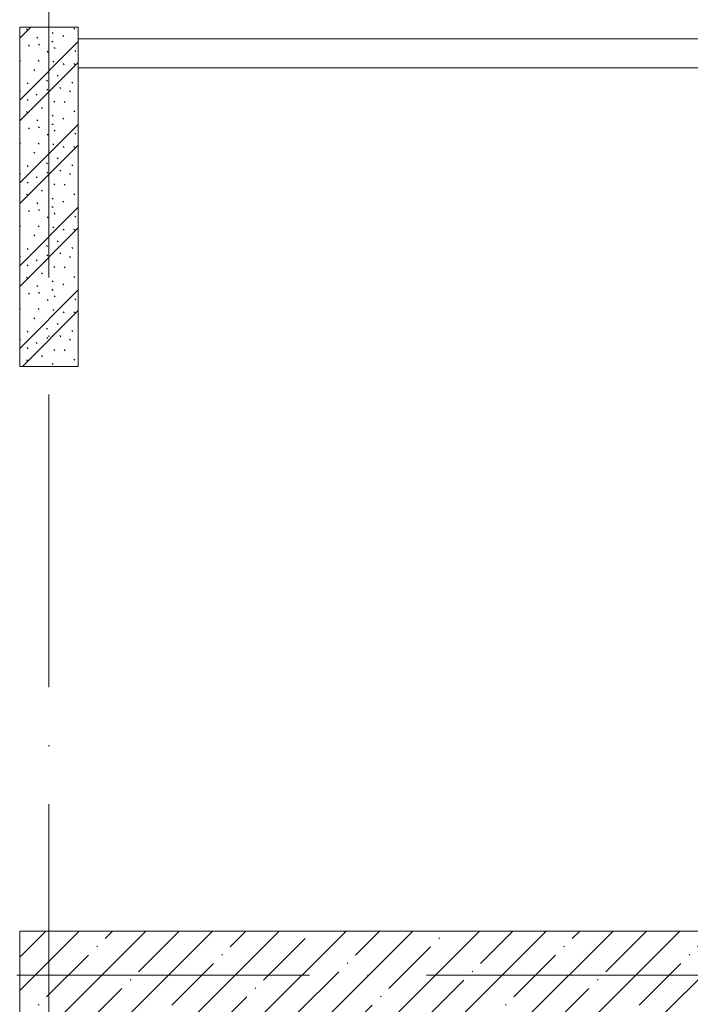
# Model space of a CAD drawing. Header units: millimetres. Extents: x -3267 to 40126, y 29201 to 102288.
# Tile 210 of 256: x 9826 to 12117, y 51319 to 54684. Entities that reach past the tile are written whole.
import ezdxf

# ---------------------------------------------------------------- set-up
doc = ezdxf.new("R2010")
doc.units = ezdxf.units.MM
doc.linetypes.add('4_ Штрихпунктир_ 10 х 2 мм', pattern=[1400, 1000, -200, 0, -200])
for name, color, linetype, lineweight in [('A-WALL-____-MCUT', 7, 'Continuous', 9), ('A-WALL-____-PATT', 7, 'Continuous', 9), ('I-WALL-____-OTLN', 7, 'Continuous', 9), ('S-COLS-____-MCUT', 7, 'Continuous', 9), ('S-COLS-____-OTLN', 7, 'Continuous', 9), ('S-GRID-____-OTLN', 7, 'Continuous', 9)]:
    doc.layers.add(name, color=color, linetype=linetype, lineweight=lineweight)

# ---------------------------------------------------------------- blocks, each defined once
blk = doc.blocks.new('КР_Колонна_ЖБ_Прямоугольная - 300x2400h_B40-1049138-ВКК_02_К1_З_ЭОМ_кабель_')
at = {"layer": 'S-COLS-____-OTLN', "lineweight": 5, "true_color": 0xaaaaaa}
h = blk.add_hatch(dxfattribs=at)
h.set_pattern_fill('FP_3', color=253, style=0, pattern_type=2)
h.set_pattern_definition([(315, (-51700, 9300), (114.04925, 114.04925), []), (315, (-51700, 9185.95), (114.04925, 114.04925), [201.613, -40.323, 3.353, -36.97])])
h.paths.add_polyline_path([(-150, 1200), (-150, -1200), (150, -1200), (150, 1200)])
at = {"layer": 'S-COLS-____-MCUT', "color": 253, "lineweight": 5, "true_color": 0xaaaaaa}
for p, q in [((150, 1200), (-150, 1200)), ((-150, 1200), (-150, -1200)), ((150, -1200), (150, 1200)), ((-150, -1200), (150, -1200))]:
    blk.add_line(p, q, dxfattribs=at)
blk = doc.blocks.new('Наметкина 10_РД_АР_К1_отсоединено_rvt-1-ВКК_02_К1_З_ЭОМ_кабель_')
at = {"layer": 'A-WALL-____-PATT', "lineweight": 5, "true_color": 0xaaaaaa}
h = blk.add_hatch(dxfattribs=at)
h.set_pattern_fill('FP_1', color=253, style=0, pattern_type=2)
h.set_pattern_definition([(135, (150.28, 188.64), (-282.8427, 3e-14), [5, -395]), (135, (174.9, 237.36), (-282.8427, 3e-14), [5, -395]), (135, (211.96, 236.53), (-282.8427, 3e-14), [5, -395]), (135, (114.96, 223.96), (-282.8427, 3e-14), [5, -395]), (135, (77.54, 223.96), (-282.8427, 3e-14), [5, -395]), (135, (57.44, 184.52), (-282.8427, 3e-14), [5, -395]), (135, (66.21, 142.9), (-282.8427, 3e-14), [5, -395]), (135, (107.33, 161), (-282.8427, 3e-14), [5, -395]), (135, (99.08, 130.94), (-282.8427, 3e-14), [5, -395]), (135, (22.6, 136.46), (-282.8427, 3e-14), [5, -395]), (135, (21.16, 168.08), (-282.8427, 3e-14), [5, -395]), (135, (46.13, 96.12), (-282.8427, 3e-14), [5, -395]), (135, (3.54, 74.6), (-282.8427, 3e-14), [5, -395]), (135, (40.3, 47.56), (-282.8427, 3e-14), [5, -395]), (135, (39.77, 18.47), (-282.8427, 3e-14), [5, -395]), (135, (76.94, 37.28), (-282.8427, 3e-14), [5, -395]), (135, (114.18, 62.4), (-282.8427, 3e-14), [5, -395]), (135, (139.87, 90.2), (-282.8427, 3e-14), [5, -395]), (135, (141.44, 15.82), (-282.8427, 3e-14), [5, -395]), (135, (188.69, 26.73), (-282.8427, 3e-14), [5, -395]), (135, (176.14, 51.36), (-282.8427, 3e-14), [5, -395]), (135, (177.03, 0), (-282.8427, 3e-14), [5, -395]), (135, (276.61, 8.22), (-282.8427, 3e-14), [5, -395]), (135, (271.19, 31.72), (-282.8427, 3e-14), [5, -395]), (135, (268.29, 119.65), (-282.8427, 3e-14), [5, -395]), (135, (237.92, 101.95), (-282.8427, 3e-14), [5, -395]), (135, (237.92, 158.27), (-282.8427, 3e-14), [5, -395]), (135, (260.4, 204.35), (-282.8427, 3e-14), [5, -395]), (135, (275.54, 235.4), (-282.8427, 3e-14), [5, -395]), (135, (117.62, 268.96), (-282.8427, 3e-14), [5, -395]), (135, (203.62, 273.83), (-282.8427, 3e-14), [5, -395]), (135, (47.24, 279.3), (-282.8427, 3e-14), [5, -395]), (135, (23.2, 266.16), (-282.8427, 3e-14), [5, -395]), (135, (42.78, 232.52), (-282.8427, 3e-14), [5, -395]), (135, (177.76, 90.57), (-282.8427, 3e-14), [5, -395]), (135, (181.12, 121.8), (-282.8427, 3e-14), [5, -395]), (135, (206.73, 172.06), (-282.8427, 3e-14), [5, -395]), (135, (143.14, 136.62), (-282.8427, 3e-14), [5, -395]), (135, (211.51, 131.86), (-282.8427, 3e-14), [5, -395]), (135, (81.47, 95.1), (-282.8427, 3e-14), [5, -395]), (135, (235.13, 60.46), (-282.8427, 3e-14), [5, -395]), (135, (242.24, 4.89), (-282.8427, 3e-14), [5, -395]), (45, (0, 106.07), (-282.8427, 0), []), (45, (106.07, 0), (-282.8427, 0), []), (45, (176.78, 0), (-282.8427, 0), []), (45, (0, 176.78), (-282.8427, 0), [])])
h.paths.add_polyline_path([(8300, 53780), (8300, 54940), (8100, 54940), (8100, 53780)])
at = {"layer": 'A-WALL-____-MCUT', "color": 253, "lineweight": 5, "true_color": 0xaaaaaa}
for p, q in [((8300, 54940), (8100, 54940)), ((8100, 54940), (8100, 53780)), ((8300, 53780), (8300, 54940)), ((8100, 53780), (8300, 53780))]:
    blk.add_line(p, q, dxfattribs=at)
at = {"layer": 'I-WALL-____-OTLN', "color": 253, "lineweight": 5, "true_color": 0xaaaaaa}
for p, q in [((8300, 54900), (13200, 54900)), ((13400, 54800), (8300, 54800))]:
    blk.add_line(p, q, dxfattribs=at)
at = {"layer": 'S-COLS-____-OTLN', "color": 253, "lineweight": 5, "true_color": 0xaaaaaa, "rotation": 89.9999999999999}
blk.add_blockref('КР_Колонна_ЖБ_Прямоугольная - 300x2400h_B40-1049138-ВКК_02_К1_З_ЭОМ_кабель_', (9300, 51700), dxfattribs=at)

msp = doc.modelspace()

# ---------------------------------------------------------------- linework, layer by layer
at = {"layer": 'S-GRID-____-OTLN', "color": 253, "linetype": '4_ Штрихпунктир_ 10 х 2 мм', "true_color": 0xaaaaaa}
for p, q in [((9925.6, 30000.7), (9925.6, 101488.3)), ((38817.9, 51418.7), (-2467.3, 51418.7))]:
    msp.add_line(p, q, dxfattribs=at)

# ---------------------------------------------------------------- block references
at = {"lineweight": 5}
msp.add_blockref('Наметкина 10_РД_АР_К1_отсоединено_rvt-1-ВКК_02_К1_З_ЭОМ_кабель_', (1725.6, -281.3), dxfattribs=at)

doc.saveas('drawing.dxf')
